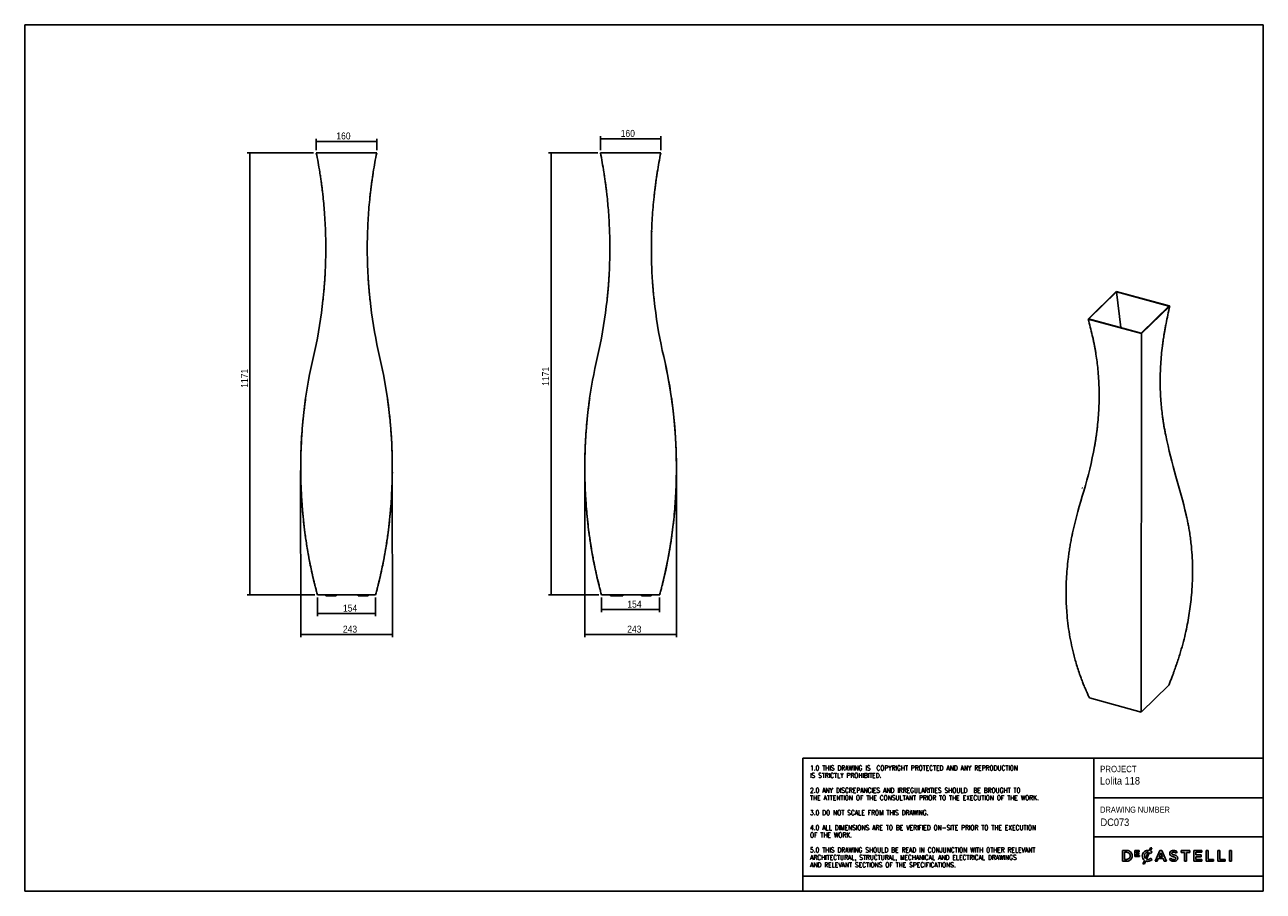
# Model space of a CAD drawing. Header units: millimetres. Extents: x -375 to 2905, y -7 to 2289.
import ezdxf

# ---------------------------------------------------------------- set-up
doc = ezdxf.new("R2010")
doc.units = ezdxf.units.MM
doc.header["$LTSCALE"] = 7
doc.linetypes.add('SLD-Solido', pattern=[0])
for name, color, linetype in [('NOTE', 3, 'SLD-Solido'), ('QUOTE', 1, 'SLD-Solido'), ('SCHIZZI', 9, 'Continuous')]:
    doc.layers.add(name, color=color, linetype=linetype)
doc.styles.add('SLDTEXTSTYLE0', font='GOTHIC.TTF', dxfattribs={"width": 0.913})
doc.styles.add('SLDTEXTSTYLE1', font='romans__.ttf', dxfattribs={"width": 0.893})
doc.dimstyles.new('SLDDIMSTYLE0', dxfattribs={"dimtxt": 18.520833, "dimasz": 14, "dimexe": 0, "dimexo": 0.0625, "dimgap": 4.630208, "dimtad": 1, "dimdec": 0, "dimrnd": 1e-09, "dimzin": 12, "dimdsep": 46, "dimtxsty": 'SLDTEXTSTYLE0', "dimsah": 1, "dimcen": 0.09, "dimadec": 0, "dimazin": 3, "dimtfac": 1, "dimtofl": 0, "dimtmove": 0, "dimatfit": 3, "dimfxl": 1, "dimfrac": 2, "dimtolj": 1, "dimtzin": 12, "dimarcsym": 0})
doc.dimstyles.new('SLDDIMSTYLE1', dxfattribs={"dimtxt": 18.520833, "dimasz": 14, "dimexe": 0, "dimexo": 0.0625, "dimgap": 4.630208, "dimtad": 1, "dimdec": 1, "dimrnd": 1e-09, "dimzin": 12, "dimdsep": 46, "dimtxsty": 'SLDTEXTSTYLE0', "dimsah": 1, "dimcen": 0.09, "dimadec": 0, "dimazin": 3, "dimtfac": 1, "dimtdec": 1, "dimtofl": 0, "dimtmove": 0, "dimatfit": 3, "dimfxl": 1, "dimfrac": 2, "dimtolj": 1, "dimtzin": 12, "dimarcsym": 0})
doc.dimstyles.new('SLDDIMSTYLE2', dxfattribs={"dimtxt": 18.520833, "dimasz": 14, "dimexe": 0, "dimexo": 0.0625, "dimgap": 4.630208, "dimtad": 1, "dimdec": 0, "dimrnd": 1e-09, "dimzin": 12, "dimdsep": 46, "dimtxsty": 'SLDTEXTSTYLE0', "dimsah": 1, "dimcen": 0.09, "dimadec": 0, "dimazin": 3, "dimtfac": 1, "dimtdec": 0, "dimtofl": 0, "dimtmove": 0, "dimatfit": 3, "dimfxl": 1, "dimfrac": 2, "dimtolj": 1, "dimtzin": 12, "dimarcsym": 0})

# ---------------------------------------------------------------- blocks, each defined once
blk = doc.blocks.new('_D')
at = {"layer": 'QUOTE', "transparency": 16777216}
for p, q in [((390.2, 1949.9), (214.3, 1949.9)), ((221.3, 778.5), (221.3, 1949.9)), ((393.2, 778.5), (214.3, 778.5))]:
    blk.add_line(p, q, dxfattribs=at)
for points in [[(221.3, 1949.9), (219.6, 1935.9), (223.1, 1935.9)], [(221.3, 778.5), (223.1, 792.5), (219.6, 792.5)]]:
    blk.add_solid(points, dxfattribs=at)
at = {"layer": 'QUOTE', "transparency": 16777216, "insert": (197.7, 1327.2), "char_height": 18.52, "attachment_point": 1, "rotation": 90, "style": 'SLDTEXTSTYLE0'}
blk.add_mtext('1171', dxfattribs=at)
blk = doc.blocks.new('_D_1')
at = {"layer": 'QUOTE', "transparency": 16777216}
for p, q in [((397.2, 1956.9), (397.2, 1987.2)), ((397.2, 1980.2), (557.2, 1980.2)), ((557.2, 1956.9), (557.2, 1987.2))]:
    blk.add_line(p, q, dxfattribs=at)
for points in [[(397.2, 1980.2), (411.2, 1978.4), (411.2, 1981.9)], [(557.2, 1980.2), (543.2, 1981.9), (543.2, 1978.4)]]:
    blk.add_solid(points, dxfattribs=at)
at = {"layer": 'QUOTE', "transparency": 16777216, "insert": (450.3, 2003.8), "char_height": 18.52, "attachment_point": 1, "rotation": 360, "style": 'SLDTEXTSTYLE0'}
blk.add_mtext('160', dxfattribs=at)
blk = doc.blocks.new('_D_2')
at = {"layer": 'QUOTE', "transparency": 16777216}
for p, q in [((400.2, 771.5), (400.2, 722)), ((554.2, 771.5), (554.2, 722)), ((554.2, 729), (400.2, 729))]:
    blk.add_line(p, q, dxfattribs=at)
for points in [[(400.2, 729), (414.2, 727.3), (414.2, 730.8)], [(554.2, 729), (540.2, 730.8), (540.2, 727.3)]]:
    blk.add_solid(points, dxfattribs=at)
at = {"layer": 'QUOTE', "transparency": 16777216, "insert": (467.9, 752.7), "char_height": 18.52, "attachment_point": 1, "style": 'SLDTEXTSTYLE0'}
blk.add_mtext('154', dxfattribs=at)
blk = doc.blocks.new('_D_3')
at = {"layer": 'QUOTE', "transparency": 16777216}
for p, q in [((355.8, 1107.7), (355.9, 666.2)), ((598.5, 1107.7), (598.6, 666.2)), ((355.9, 673.2), (598.6, 673.2))]:
    blk.add_line(p, q, dxfattribs=at)
for points in [[(355.9, 673.2), (369.9, 671.4), (369.9, 674.9)], [(598.6, 673.2), (584.6, 675), (584.6, 671.5)]]:
    blk.add_solid(points, dxfattribs=at)
at = {"layer": 'QUOTE', "transparency": 16777216, "insert": (467.6, 696.9), "char_height": 18.52, "attachment_point": 1, "rotation": 0.0108, "style": 'SLDTEXTSTYLE0'}
blk.add_mtext('243', dxfattribs=at)
blk = doc.blocks.new('_D_4')
at = {"layer": 'QUOTE', "transparency": 16777216}
for p, q in [((1142.6, 1949.9), (1012.1, 1949.9)), ((1019.1, 1949.9), (1019.1, 778.5)), ((1145.6, 778.5), (1012.1, 778.5))]:
    blk.add_line(p, q, dxfattribs=at)
for points in [[(1019.1, 1949.9), (1017.4, 1935.9), (1020.9, 1935.9)], [(1019.1, 778.5), (1020.9, 792.5), (1017.4, 792.5)]]:
    blk.add_solid(points, dxfattribs=at)
at = {"layer": 'QUOTE', "transparency": 16777216, "insert": (995.4, 1332.4), "char_height": 18.52, "attachment_point": 1, "rotation": 90, "style": 'SLDTEXTSTYLE0'}
blk.add_mtext('1171', dxfattribs=at)
blk = doc.blocks.new('_D_5')
at = {"layer": 'QUOTE', "transparency": 16777216}
for p, q in [((1149.6, 1956.9), (1149.6, 1993.9)), ((1149.6, 1986.9), (1309.6, 1986.9)), ((1309.6, 1956.9), (1309.6, 1993.9))]:
    blk.add_line(p, q, dxfattribs=at)
for points in [[(1149.6, 1986.9), (1163.6, 1985.2), (1163.6, 1988.7)], [(1309.6, 1986.9), (1295.6, 1988.7), (1295.6, 1985.2)]]:
    blk.add_solid(points, dxfattribs=at)
at = {"layer": 'QUOTE', "transparency": 16777216, "insert": (1203.4, 2010.6), "char_height": 18.52, "attachment_point": 1, "rotation": 0, "style": 'SLDTEXTSTYLE0'}
blk.add_mtext('160', dxfattribs=at)
blk = doc.blocks.new('_D_6')
at = {"layer": 'QUOTE', "transparency": 16777216}
for p, q in [((1152.6, 771.5), (1152.6, 732.5)), ((1306.6, 771.5), (1306.6, 732.5)), ((1306.6, 739.5), (1152.6, 739.5))]:
    blk.add_line(p, q, dxfattribs=at)
for points in [[(1152.6, 739.5), (1166.6, 737.7), (1166.6, 741.2)], [(1306.6, 739.5), (1292.6, 741.2), (1292.6, 737.7)]]:
    blk.add_solid(points, dxfattribs=at)
at = {"layer": 'QUOTE', "transparency": 16777216, "insert": (1221, 763.1), "char_height": 18.52, "attachment_point": 1, "style": 'SLDTEXTSTYLE0'}
blk.add_mtext('154', dxfattribs=at)
blk = doc.blocks.new('_D_7')
at = {"layer": 'QUOTE', "transparency": 16777216}
for p, q in [((1350.9, 1116.3), (1350.9, 666.2)), ((1108.2, 1107.7), (1108.2, 666.2)), ((1108.2, 673.2), (1350.9, 673.2))]:
    blk.add_line(p, q, dxfattribs=at)
for points in [[(1108.2, 673.2), (1122.2, 671.4), (1122.2, 674.9)], [(1350.9, 673.2), (1336.9, 674.9), (1336.9, 671.4)]]:
    blk.add_solid(points, dxfattribs=at)
at = {"layer": 'QUOTE', "transparency": 16777216, "insert": (1220.6, 696.9), "char_height": 18.52, "attachment_point": 1, "style": 'SLDTEXTSTYLE0'}
blk.add_mtext('243', dxfattribs=at)

msp = doc.modelspace()

# ---------------------------------------------------------------- linework, layer by layer
for p, q in [((397.25, 1949.89), (557.24, 1949.89)), ((1149.62, 1950.07), (1149.62, 1950.07)), ((1149.62, 1949.89), (1149.63, 1949.89)), ((1149.62, 1949.89), (1309.62, 1949.89)), ((1309.62, 1949.89), (1309.62, 1949.89)), ((532.28, 1696.87), (532.3, 1687)), ((2516.03, 1582.33), (2442.19, 1510.25)), ((2516.65, 1581.44), (2443.38, 1509.93)), ((2656.08, 1544.27), (2516.03, 1582.33)), ((2655.5, 1543.71), (2516.65, 1581.44)), ((2516.65, 1581.44), (2528.2, 1486.87)), ((2582.23, 1472.19), (2656.08, 1544.27)), ((2582.85, 1471), (2657.52, 1543.87)), ((2656.08, 1544.27), (2657.52, 1543.88)), ((2657.52, 1543.87), (2657.52, 1543.88)), ((2441.35, 1509.46), (2442.19, 1510.25)), ((2441.35, 1509.46), (2582.85, 1471)), ((2442.19, 1510.25), (2582.23, 1472.19)), ((2582.85, 1471), (2582.21, 468.03)), ((355.87, 1123.28), (355.87, 1123.28)), ((356.01, 1123.29), (356.01, 1123.29)), ((598.49, 1123.29), (598.49, 1123.29)), ((598.63, 1123.28), (598.63, 1123.28)), ((1108.25, 1123.27), (1108.25, 1123.27)), ((1108.39, 1123.29), (1108.39, 1123.29)), ((1350.86, 1123.28), (1350.86, 1123.28)), ((1351, 1123.28), (1351, 1123.28)), ((355.85, 1114.69), (355.85, 1114.68)), ((598.52, 1114.72), (598.52, 1114.73)), ((598.65, 1114.68), (598.65, 1114.69)), ((1108.22, 1114.69), (1108.22, 1114.68)), ((1350.89, 1114.72), (1350.89, 1114.73)), ((1351.03, 1114.68), (1351.03, 1114.69)), ((2425.1, 1062.12), (2426.41, 1061.59)), ((1145.59, 805.42), (1146.57, 801.65)), ((1146.63, 801.26), (1146.54, 801.64)), ((554.25, 778.54), (400.25, 778.54)), ((400.25, 778.54), (400.25, 778.54)), ((422.43, 778.54), (422.43, 775.93)), ((423.16, 775.93), (422.43, 775.93)), ((422.43, 775.93), (422.43, 775.93)), ((424.96, 775.93), (423.16, 775.93)), ((424.96, 775.93), (425.14, 775.93)), ((425.14, 775.93), (428.17, 775.93)), ((428.17, 775.93), (447.17, 775.93)), ((447.17, 775.93), (450.14, 775.93)), ((450.14, 778.54), (450.14, 775.93)), ((508.54, 775.93), (508.54, 778.54)), ((511.52, 775.93), (508.54, 775.93)), ((530.52, 775.93), (511.52, 775.93)), ((533.54, 775.93), (530.52, 775.93)), ((533.68, 775.93), (533.54, 775.93)), ((533.68, 775.93), (534.16, 775.93)), ((534.16, 775.93), (534.33, 775.93)), ((534.33, 778.54), (534.33, 775.93)), ((554.25, 778.54), (554.35, 778.9)), ((1306.62, 778.54), (1152.62, 778.54)), ((1152.62, 778.54), (1152.62, 778.54)), ((1176.16, 778.54), (1176.16, 775.93)), ((1176.89, 775.93), (1176.16, 775.93)), ((1176.16, 775.93), (1176.16, 775.93)), ((1180.01, 775.93), (1176.89, 775.93)), ((1198.99, 775.93), (1180.01, 775.93)), ((1201.88, 775.93), (1198.99, 775.93)), ((1201.88, 775.93), (1205.77, 775.93)), ((1205.77, 775.93), (1208.8, 775.93)), ((1208.8, 775.93), (1208.97, 775.93)), ((1208.97, 778.54), (1208.97, 775.93)), ((1258.21, 778.54), (1258.21, 775.93)), ((1258.21, 775.93), (1258.38, 775.93)), ((1258.38, 775.93), (1261.41, 775.93)), ((1261.41, 775.93), (1280.41, 775.93)), ((1280.41, 775.93), (1283.38, 775.93)), ((1283.64, 775.93), (1283.38, 775.93)), ((1283.78, 775.93), (1283.64, 775.93)), ((1283.78, 775.93), (1283.78, 778.54)), ((1306.62, 778.54), (1306.72, 778.9)), ((2654.76, 538.84), (2582.21, 468.03)), ((2582.21, 468.03), (2444.73, 505.4))]:
    msp.add_line(p, q)
at = {"flags": 128}
for points in [[(406.47, 1898.54), (405.43, 1904.98), (404.36, 1911.41), (403.26, 1917.84), (402.12, 1924.26), (400.95, 1930.68), (399.75, 1937.09), (398.52, 1943.49), (397.25, 1949.89)], [(557.25, 1949.89), (555.98, 1943.49), (554.75, 1937.09), (553.55, 1930.68), (552.38, 1924.26), (551.24, 1917.84), (550.14, 1911.41), (549.07, 1904.98), (548.03, 1898.54)], [(557.24, 1949.89), (557.24, 1949.89), (557.25, 1949.89)], [(1158.85, 1898.54), (1157.81, 1904.98), (1156.74, 1911.41), (1155.63, 1917.84), (1154.5, 1924.26), (1153.33, 1930.68), (1152.13, 1937.09), (1150.89, 1943.49), (1149.62, 1949.89)], [(1309.62, 1949.89), (1308.36, 1943.49), (1307.12, 1937.09), (1305.92, 1930.68), (1304.75, 1924.26), (1303.61, 1917.84), (1302.51, 1911.41), (1301.44, 1904.98), (1300.4, 1898.54)], [(1300.4, 1898.54), (1301.44, 1904.98), (1302.51, 1911.41), (1303.61, 1917.84), (1304.75, 1924.26), (1305.5, 1928.39)], [(393.21, 1425.61), (396.7, 1442.17), (399.96, 1458.78), (403.01, 1475.43), (405.83, 1492.12), (408.43, 1508.84), (410.81, 1525.59), (412.97, 1542.38), (414.9, 1559.19)], [(539.6, 1559.19), (541.53, 1542.38), (543.69, 1525.59), (546.07, 1508.84), (548.67, 1492.12), (551.49, 1475.43), (554.54, 1458.78), (557.8, 1442.17), (561.29, 1425.61)], [(561.29, 1425.61), (557.8, 1442.17), (554.54, 1458.78), (551.49, 1475.43), (548.67, 1492.12), (546.07, 1508.84), (543.69, 1525.59), (541.53, 1542.38), (539.6, 1559.19)], [(1145.59, 1425.61), (1149.07, 1442.17), (1152.34, 1458.78), (1155.38, 1475.43), (1158.21, 1492.12), (1160.81, 1508.84), (1163.18, 1525.59), (1165.34, 1542.38), (1167.27, 1559.19)], [(1291.97, 1559.19), (1293.91, 1542.38), (1296.06, 1525.59), (1298.44, 1508.84), (1301.04, 1492.12), (1303.86, 1475.43), (1306.91, 1458.78), (1310.17, 1442.17), (1313.66, 1425.61)], [(2657.52, 1543.88), (2656.24, 1538), (2654.98, 1532.14), (2653.73, 1526.28), (2652.5, 1520.44), (2651.28, 1514.6), (2650.08, 1508.78), (2648.89, 1502.96), (2647.71, 1497.16)], [(2452.41, 1466.06), (2451.13, 1471.48), (2449.82, 1476.89), (2448.48, 1482.31), (2447.11, 1487.73), (2445.71, 1493.16), (2444.29, 1498.59), (2442.83, 1504.02), (2441.35, 1509.46)], [(368.83, 1299.4), (371.2, 1315.29), (373.76, 1331.16), (376.51, 1347), (379.46, 1362.8), (382.61, 1378.56), (385.95, 1394.29), (389.48, 1409.97), (393.21, 1425.61)], [(561.29, 1425.61), (565, 1409.97), (568.52, 1394.28), (571.85, 1378.56), (574.99, 1362.8), (577.93, 1346.99), (580.67, 1331.16), (583.22, 1315.29), (585.58, 1299.4)], [(585.67, 1299.4), (583.3, 1315.29), (580.74, 1331.16), (577.99, 1347), (575.04, 1362.8), (571.89, 1378.56), (568.55, 1394.29), (565.01, 1409.97), (561.29, 1425.61)], [(1121.21, 1299.4), (1123.57, 1315.29), (1126.13, 1331.16), (1128.88, 1347), (1131.84, 1362.8), (1134.98, 1378.56), (1138.32, 1394.29), (1141.86, 1409.97), (1145.59, 1425.61)], [(1313.66, 1425.61), (1317.38, 1409.97), (1320.9, 1394.28), (1324.23, 1378.56), (1327.36, 1362.8), (1330.3, 1347), (1333.05, 1331.16), (1335.6, 1315.29), (1337.95, 1299.4)], [(1338.04, 1299.4), (1335.68, 1315.29), (1333.12, 1331.16), (1330.36, 1347), (1327.41, 1362.8), (1324.27, 1378.56), (1320.92, 1394.29), (1317.39, 1409.97), (1313.66, 1425.61)], [(585.67, 1299.19), (583.3, 1315.08), (580.74, 1330.95), (577.99, 1346.79), (575.04, 1362.59), (572.94, 1373.23)], [(1338.04, 1299.19), (1335.68, 1315.08), (1333.12, 1330.95), (1330.36, 1346.79), (1327.41, 1362.59), (1325.31, 1373.24)], [(2646.87, 1201.6), (2649.88, 1187.5), (2653, 1173.52), (2656.21, 1159.67), (2659.53, 1145.95), (2662.95, 1132.36), (2666.46, 1118.91), (2670.07, 1105.59), (2673.78, 1092.41)], [(2430.2, 1053.63), (2434.38, 1068.06), (2438.37, 1082.59), (2442.16, 1097.2), (2445.77, 1111.91), (2449.18, 1126.7), (2452.39, 1141.58), (2455.41, 1156.53), (2458.24, 1171.57)], [(2673.78, 1092.41), (2677.48, 1080.17), (2681.1, 1067.79), (2684.63, 1055.29), (2688.07, 1042.67), (2691.43, 1029.93), (2694.7, 1017.06), (2697.89, 1004.08), (2700.98, 990.98)], [(2400.26, 943.13), (2403.4, 957.22), (2406.72, 971.23), (2410.21, 985.17), (2413.87, 999.03), (2417.7, 1012.8), (2421.69, 1026.5), (2425.86, 1040.11), (2430.2, 1053.63)], [(400.25, 778.54), (399.47, 781.37), (398.71, 784.21), (397.94, 787.05), (397.19, 789.89), (396.44, 792.73), (395.7, 795.57), (394.97, 798.42), (394.24, 801.26)], [(560.24, 801.26), (559.52, 798.42), (558.78, 795.57), (558.05, 792.73), (557.3, 789.89), (556.55, 787.05), (555.79, 784.21), (555.02, 781.37), (554.25, 778.54)], [(1152.62, 778.54), (1151.85, 781.37), (1151.08, 784.21), (1150.32, 787.05), (1149.56, 789.89), (1148.82, 792.73), (1148.07, 795.57), (1147.34, 798.42), (1146.61, 801.26)], [(1312.62, 801.26), (1311.89, 798.42), (1311.16, 795.57), (1310.42, 792.73), (1309.67, 789.89), (1308.92, 787.05), (1308.16, 784.21), (1307.4, 781.37), (1306.62, 778.54)], [(2662.9, 559.59), (2661.89, 557.01), (2660.88, 554.42), (2659.87, 551.83), (2658.85, 549.23), (2657.83, 546.64), (2656.81, 544.04), (2655.78, 541.44), (2654.76, 538.84)], [(2444.73, 505.4), (2443.69, 507.67), (2442.66, 509.94), (2441.63, 512.21), (2440.61, 514.48), (2439.59, 516.75), (2438.58, 519.03), (2437.58, 521.29), (2436.58, 523.56)]]:
    msp.add_lwpolyline(points, dxfattribs=at)
for points, knots in [([(406.47, 1898.54), (407.15, 1894.07), (408.45, 1885.55), (410.2, 1873.38), (411.73, 1862.08), (413.13, 1850.85), (414.9, 1835.51), (416.89, 1815.97), (418.95, 1791.08), (420.62, 1764.6), (421.78, 1736.58), (422.34, 1708.55), (422.29, 1680.53), (421.63, 1652.59), (420.63, 1630.35), (419.62, 1613.76), (418.91, 1603.27), (418.11, 1593.01), (417.2, 1582.64), (416.13, 1571.27), (415.32, 1563.34), (414.9, 1559.19)], [0, 0, 0, 0, 0.0400329, 0.0762276, 0.108586, 0.1406885, 0.1760481, 0.2446833, 0.313636, 0.3957637, 0.4778721, 0.5599896, 0.642104, 0.7242487, 0.8059597, 0.8382992, 0.8708762, 0.8988761, 0.9292853, 0.9629928, 1, 1, 1, 1]), ([(539.6, 1559.19), (539.14, 1563.68), (538.28, 1572.23), (537.13, 1584.44), (536.16, 1595.77), (535.33, 1607.04), (534.32, 1622.42), (533.3, 1642), (532.47, 1666.94), (532.11, 1693.45), (532.34, 1721.48), (533.18, 1749.5), (534.61, 1777.51), (536.65, 1805.41), (538.76, 1827.6), (540.59, 1844.14), (541.83, 1854.61), (543.13, 1864.84), (544.56, 1875.18), (546.2, 1886.5), (547.4, 1894.41), (548.03, 1898.54)], [0, 0, 0, 0, 0.0400324, 0.076227, 0.1085857, 0.1406882, 0.1760474, 0.2446832, 0.3136359, 0.3957636, 0.4778721, 0.5599895, 0.6421039, 0.7242487, 0.805959, 0.8382986, 0.8708762, 0.8988756, 0.9292846, 0.9629922, 1, 1, 1, 1]), ([(1158.85, 1898.54), (1159.53, 1894.07), (1160.82, 1885.55), (1162.57, 1873.38), (1164.11, 1862.08), (1165.5, 1850.85), (1167.27, 1835.51), (1169.26, 1815.97), (1171.33, 1791.08), (1173, 1764.6), (1174.16, 1736.58), (1174.71, 1708.55), (1174.66, 1680.53), (1174.01, 1652.59), (1173, 1630.35), (1172, 1613.76), (1171.28, 1603.27), (1170.48, 1593.01), (1169.57, 1582.64), (1168.5, 1571.27), (1167.69, 1563.34), (1167.27, 1559.19)], [0, 0, 0, 0, 0.0400329, 0.0762276, 0.108586, 0.1406885, 0.1760481, 0.2446833, 0.313636, 0.3957637, 0.4778721, 0.5599896, 0.642104, 0.7242487, 0.8059597, 0.8382992, 0.8708762, 0.8988761, 0.9292853, 0.9629928, 1, 1, 1, 1]), ([(1291.97, 1559.19), (1291.52, 1563.68), (1290.65, 1572.23), (1289.51, 1584.44), (1288.53, 1595.77), (1287.7, 1607.04), (1286.69, 1622.42), (1285.68, 1642), (1284.85, 1666.94), (1284.49, 1693.45), (1284.72, 1721.48), (1285.55, 1749.5), (1286.99, 1777.51), (1289.03, 1805.41), (1291.14, 1827.6), (1292.96, 1844.14), (1294.2, 1854.61), (1295.51, 1864.84), (1296.93, 1875.18), (1298.57, 1886.5), (1299.77, 1894.41), (1300.4, 1898.54)], [0, 0, 0, 0, 0.0400324, 0.076227, 0.1085857, 0.14068821, 0.17604744, 0.2446832, 0.31363595, 0.39576357, 0.47787207, 0.55998946, 0.6421039, 0.72424869, 0.80595901, 0.83829863, 0.87087616, 0.89887562, 0.92928457, 0.96299223, 1, 1, 1, 1]), ([(421.45, 1742.12), (421.53, 1740.27), (422.01, 1729.08), (422.28, 1713.98), (422.23, 1700.75), (422.22, 1696.87)], [0, 0, 0, 0, 0.1226253, 0.7425607, 1, 1, 1, 1]), ([(532.24, 1696.87), (532.26, 1705.06), (532.3, 1720.15), (532.82, 1735.23), (533.06, 1742.12)], [0, 0, 0, 0, 0.5432292, 1, 1, 1, 1]), ([(1173.83, 1742.13), (1173.91, 1740.28), (1174.39, 1729.08), (1174.51, 1717.87), (1174.61, 1708.52)], [0, 0, 0, 0, 0.1654563, 1, 1, 1, 1]), ([(1284.62, 1696.87), (1284.64, 1705.06), (1284.67, 1720.15), (1285.19, 1735.24), (1285.43, 1742.14)], [0, 0, 0, 0, 0.5430776, 1, 1, 1, 1]), ([(534.62, 1618.1), (534.71, 1616.62), (535.01, 1611.44), (535.6, 1603.11), (536.39, 1592.84), (537.3, 1582.45), (538.37, 1571.07), (539.18, 1563.13), (539.6, 1558.98)], [0, 0, 0, 0, 0.0750565, 0.2614008, 0.421563, 0.5955063, 0.788316, 1, 1, 1, 1]), ([(2646.87, 1201.6), (2646.1, 1205.39), (2644.64, 1212.61), (2642.75, 1222.93), (2641.12, 1232.52), (2639.64, 1242.09), (2637.81, 1255.18), (2635.84, 1271.92), (2633.95, 1293.32), (2632.65, 1316.19), (2632.09, 1340.5), (2632.36, 1364.94), (2633.44, 1389.48), (2635.33, 1414.07), (2637.48, 1433.74), (2639.42, 1448.45), (2640.77, 1457.78), (2642.2, 1466.92), (2643.77, 1476.19), (2645.6, 1486.35), (2646.99, 1493.45), (2647.71, 1497.16)], [0, 0, 0, 0, 0.0400324, 0.076227, 0.1085857, 0.1406882, 0.1760474, 0.2446832, 0.3136359, 0.3957636, 0.4778721, 0.5599895, 0.6421039, 0.7242487, 0.805959, 0.8382986, 0.8708762, 0.8988756, 0.9292846, 0.9629922, 1, 1, 1, 1]), ([(2452.41, 1466.06), (2453.26, 1462.31), (2454.88, 1455.15), (2457.02, 1444.89), (2458.89, 1435.33), (2460.59, 1425.82), (2462.72, 1412.8), (2465.08, 1396.16), (2467.47, 1374.87), (2469.29, 1352.11), (2470.4, 1327.9), (2470.7, 1303.55), (2470.17, 1279.07), (2468.83, 1254.54), (2467.12, 1234.91), (2465.49, 1220.22), (2464.35, 1210.9), (2463.11, 1201.77), (2461.73, 1192.54), (2460.11, 1182.39), (2458.88, 1175.29), (2458.24, 1171.57)], [0, 0, 0, 0, 0.0400329, 0.0762276, 0.108586, 0.1406885, 0.1760481, 0.2446833, 0.313636, 0.3957637, 0.4778721, 0.5599896, 0.642104, 0.7242487, 0.8059597, 0.8382992, 0.8708762, 0.8988761, 0.9292853, 0.9629928, 1, 1, 1, 1]), ([(368.83, 1299.4), (368.36, 1295.92), (367.47, 1289.41), (366.27, 1280.3), (365.24, 1272.14), (364.3, 1264.11), (363.05, 1252.88), (361.6, 1238.42), (359.68, 1216.51), (357.86, 1190.02), (356.51, 1160), (355.85, 1131.05), (355.8, 1103.22), (356.33, 1075.4), (357.55, 1045.09), (359.64, 1012.34), (362.85, 977.24), (366.99, 942.35), (371.37, 912.48), (375.59, 887.58), (379.33, 867.48), (382.57, 851.56), (385.12, 839.75), (386.72, 832.54), (388.33, 825.55), (390.04, 818.37), (392.03, 810.18), (393.47, 804.36), (394.24, 801.26)], [0, 0, 0, 0, 0.0209999, 0.0393125, 0.0549381, 0.0701336, 0.0875563, 0.1222636, 0.1567539, 0.2183489, 0.2800191, 0.335019, 0.39, 0.4449864, 0.5000023, 0.5700192, 0.6399956, 0.7099811, 0.7800502, 0.8211326, 0.8621547, 0.9035478, 0.9196229, 0.93551, 0.9485053, 0.9633099, 0.9804747, 1, 1, 1, 1]), ([(356.07, 1123.29), (356.18, 1133.46), (356.41, 1155.46), (357.71, 1184.35), (359.34, 1209.92), (360.99, 1230.62), (362.56, 1247.09), (363.87, 1259.33), (364.71, 1266.81), (365.58, 1274.08), (366.53, 1281.55), (367.66, 1290.09), (368.48, 1296.16), (368.92, 1299.4)], [0, 0, 0, 0, 0.1721971, 0.3721943, 0.4894554, 0.6065465, 0.7247065, 0.770588, 0.8159271, 0.8530058, 0.8952574, 0.9442552, 1, 1, 1, 1]), ([(356.07, 1123.29), (356.18, 1133.45), (356.41, 1155.42), (357.71, 1184.27), (359.34, 1209.81), (360.99, 1230.49), (362.56, 1246.94), (363.87, 1259.16), (364.71, 1266.64), (365.58, 1273.9), (366.53, 1281.36), (367.66, 1289.89), (368.48, 1295.96), (368.92, 1299.19)], [0, 0, 0, 0, 0.17220114, 0.37219587, 0.48945589, 0.60654614, 0.72470567, 0.77058713, 0.81592618, 0.85300505, 0.89525681, 0.94425487, 1, 1, 1, 1]), ([(560.24, 801.26), (561.06, 804.58), (562.6, 810.79), (564.71, 819.53), (566.56, 827.39), (568.32, 835.15), (570.69, 845.98), (573.59, 859.95), (577.7, 881.17), (582.18, 906.95), (586.54, 936.32), (590.11, 964.79), (592.96, 992.28), (595.23, 1019.9), (597.07, 1050.14), (598.29, 1082.98), (598.67, 1118.4), (598.1, 1153.83), (596.8, 1184.35), (595.16, 1209.92), (593.51, 1230.62), (591.94, 1247.09), (590.63, 1259.33), (589.79, 1266.81), (588.92, 1274.08), (587.97, 1281.55), (586.84, 1290.09), (586.02, 1296.16), (585.58, 1299.4)], [0, 0, 0, 0, 0.0208871, 0.039175, 0.0548641, 0.0701586, 0.0876119, 0.122273, 0.1567534, 0.2183485, 0.2800188, 0.3350185, 0.3899997, 0.4449863, 0.5000023, 0.5700188, 0.6399952, 0.7099809, 0.7800495, 0.8211317, 0.8621544, 0.9035515, 0.919626, 0.9355104, 0.9485009, 0.9633037, 0.9804699, 1, 1, 1, 1]), ([(585.67, 1299.4), (586.14, 1295.92), (587.03, 1289.41), (588.23, 1280.3), (589.26, 1272.14), (590.2, 1264.11), (591.45, 1252.88), (592.9, 1238.42), (594.82, 1216.51), (596.65, 1190.02), (597.96, 1160), (598.57, 1137.73), (598.57, 1125.87), (598.57, 1123.28)], [0, 0, 0, 0, 0.0599393, 0.1122082, 0.1568077, 0.2001794, 0.2499086, 0.3489723, 0.4474163, 0.6232246, 0.7992474, 0.9562314, 1, 1, 1, 1]), ([(585.67, 1299.19), (586.14, 1295.71), (587.03, 1289.21), (588.23, 1280.11), (589.26, 1271.96), (590.2, 1263.94), (591.45, 1252.73), (592.9, 1238.28), (594.82, 1216.4), (596.65, 1189.94), (597.96, 1159.95), (598.57, 1137.72), (598.57, 1125.87), (598.57, 1123.28)], [0, 0, 0, 0, 0.05994026, 0.11220992, 0.15681008, 0.20018227, 0.24991191, 0.34897629, 0.44742074, 0.62322914, 0.79925146, 0.95623476, 1, 1, 1, 1]), ([(1121.21, 1299.4), (1120.73, 1295.92), (1119.84, 1289.41), (1118.64, 1280.3), (1117.61, 1272.14), (1116.67, 1264.11), (1115.43, 1252.89), (1113.97, 1238.42), (1112.06, 1216.52), (1110.24, 1190.02), (1108.88, 1160), (1108.22, 1131.05), (1108.17, 1103.22), (1108.7, 1075.4), (1109.92, 1045.09), (1112.02, 1012.34), (1115.22, 977.24), (1119.36, 942.35), (1123.75, 912.48), (1127.96, 887.58), (1131.71, 867.48), (1134.95, 851.56), (1137.49, 839.75), (1139.09, 832.54), (1140.7, 825.55), (1142.41, 818.37), (1144.4, 810.18), (1145.84, 804.36), (1146.61, 801.26)], [0, 0, 0, 0, 0.0209999, 0.0393125, 0.0549381, 0.0701336, 0.0875563, 0.1222636, 0.1567539, 0.2183489, 0.2800191, 0.335019, 0.39, 0.4449864, 0.5000023, 0.5700192, 0.6399956, 0.7099811, 0.7800502, 0.8211326, 0.8621547, 0.9035478, 0.9196229, 0.93551, 0.9485053, 0.9633099, 0.9804747, 1, 1, 1, 1]), ([(1108.44, 1123.29), (1108.55, 1133.46), (1108.79, 1155.46), (1110.09, 1184.35), (1111.71, 1209.92), (1113.36, 1230.62), (1114.94, 1247.09), (1116.24, 1259.33), (1117.08, 1266.81), (1117.96, 1274.08), (1118.91, 1281.55), (1120.03, 1290.09), (1120.85, 1296.16), (1121.29, 1299.4)], [0, 0, 0, 0, 0.1721971, 0.3721943, 0.4894554, 0.6065465, 0.7247065, 0.770588, 0.8159271, 0.8530058, 0.8952574, 0.9442552, 1, 1, 1, 1]), ([(1108.44, 1123.29), (1108.55, 1133.45), (1108.79, 1155.42), (1110.09, 1184.27), (1111.71, 1209.81), (1113.36, 1230.49), (1114.94, 1246.94), (1116.24, 1259.16), (1117.08, 1266.64), (1117.96, 1273.9), (1118.91, 1281.36), (1120.03, 1289.89), (1120.85, 1295.96), (1121.29, 1299.19)], [0, 0, 0, 0, 0.1722011, 0.3721959, 0.4894559, 0.6065461, 0.7247057, 0.7705871, 0.8159262, 0.8530051, 0.8952568, 0.9442549, 1, 1, 1, 1]), ([(1312.62, 801.26), (1313.44, 804.58), (1314.97, 810.79), (1317.08, 819.53), (1318.94, 827.39), (1320.69, 835.15), (1323.06, 845.98), (1325.97, 859.96), (1330.08, 881.17), (1334.55, 906.95), (1338.91, 936.32), (1342.48, 964.79), (1345.33, 992.28), (1347.6, 1019.9), (1349.45, 1050.14), (1350.67, 1082.98), (1351.04, 1118.4), (1350.47, 1153.83), (1349.17, 1184.35), (1347.54, 1209.92), (1345.88, 1230.62), (1344.31, 1247.09), (1343.01, 1259.33), (1342.16, 1266.81), (1341.29, 1274.08), (1340.34, 1281.55), (1339.22, 1290.09), (1338.39, 1296.16), (1337.95, 1299.4)], [0, 0, 0, 0, 0.0208871, 0.039175, 0.0548641, 0.0701586, 0.0876119, 0.122273, 0.1567534, 0.2183485, 0.2800188, 0.3350185, 0.3899997, 0.4449863, 0.5000023, 0.5700188, 0.6399952, 0.7099809, 0.7800495, 0.8211317, 0.8621544, 0.9035515, 0.919626, 0.9355104, 0.9485009, 0.9633037, 0.9804699, 1, 1, 1, 1]), ([(1338.04, 1299.4), (1338.52, 1295.92), (1339.4, 1289.41), (1340.6, 1280.3), (1341.64, 1272.14), (1342.58, 1264.11), (1343.82, 1252.88), (1345.28, 1238.42), (1347.19, 1216.51), (1349.02, 1190.02), (1350.33, 1160), (1350.94, 1137.73), (1350.94, 1125.87), (1350.94, 1123.28)], [0, 0, 0, 0, 0.0599393, 0.1122082, 0.1568077, 0.2001794, 0.2499086, 0.3489723, 0.4474163, 0.6232246, 0.7992474, 0.9562314, 1, 1, 1, 1]), ([(1338.04, 1299.19), (1338.52, 1295.71), (1339.4, 1289.21), (1340.6, 1280.11), (1341.64, 1271.96), (1342.58, 1263.94), (1343.82, 1252.73), (1345.28, 1238.28), (1347.19, 1216.4), (1349.02, 1189.94), (1350.33, 1159.95), (1350.94, 1137.72), (1350.94, 1125.87), (1350.94, 1123.28)], [0, 0, 0, 0, 0.0599403, 0.1122099, 0.1568101, 0.2001823, 0.2499119, 0.3489763, 0.4474207, 0.6232291, 0.7992515, 0.9562348, 1, 1, 1, 1]), ([(393.59, 803.98), (392.99, 806.39), (391.68, 811.7), (389.79, 819.53), (387.94, 827.39), (386.18, 835.15), (383.81, 845.98), (380.91, 859.95), (376.8, 881.17), (372.32, 906.95), (367.96, 936.32), (364.39, 964.79), (361.54, 992.28), (359.27, 1019.9), (357.44, 1050.14), (356.2, 1081.76), (356.08, 1104.15), (356.03, 1114.72)], [0, 0, 0, 0, 0.02421065, 0.05337712, 0.07839895, 0.10279131, 0.13062681, 0.18590605, 0.24089702, 0.339132, 0.43748685, 0.5252032, 0.61288991, 0.70058524, 0.78832748, 0.89999334, 1, 1, 1, 1]), ([(598.61, 1103.24), (598.61, 1103.23), (598.62, 1093.95), (598.13, 1075.4), (596.97, 1045.09), (594.85, 1012.34), (591.65, 977.24), (587.51, 942.35), (583.13, 912.48), (578.91, 887.58), (575.17, 867.48), (571.93, 851.56), (569.38, 839.75), (567.78, 832.54), (566.17, 825.55), (564.46, 818.37), (562.47, 810.18), (561.03, 804.36), (560.26, 801.26)], [0, 0, 0, 0, 0.00007104, 0.09020626, 0.18038981, 0.29516356, 0.4098707, 0.52459287, 0.63945218, 0.70679557, 0.7740402, 0.84189285, 0.86824361, 0.89428615, 0.91558843, 0.93985658, 0.96799362, 1, 1, 1, 1]), ([(1146.63, 801.65), (1145.81, 804.96), (1144.27, 811.16), (1142.17, 819.89), (1140.31, 827.75), (1138.56, 835.5), (1136.19, 846.31), (1133.28, 860.27), (1129.17, 881.46), (1124.7, 907.21), (1120.33, 936.54), (1116.77, 964.98), (1113.92, 992.44), (1111.64, 1020.03), (1109.81, 1050.23), (1108.57, 1081.81), (1108.46, 1104.17), (1108.4, 1114.74)], [0, 0, 0, 0, 0.03301256, 0.06191701, 0.08671398, 0.11088705, 0.13847221, 0.19325403, 0.24774985, 0.34509957, 0.44256723, 0.52949174, 0.61638638, 0.70328917, 0.79023814, 0.90089413, 1, 1, 1, 1]), ([(1145.97, 803.96), (1145.37, 806.38), (1144.06, 811.69), (1142.17, 819.53), (1140.31, 827.39), (1138.56, 835.15), (1136.19, 845.98), (1133.28, 859.95), (1129.17, 881.17), (1124.7, 906.95), (1120.33, 936.32), (1116.77, 964.79), (1113.92, 992.28), (1111.64, 1019.9), (1109.81, 1050.14), (1108.57, 1081.76), (1108.46, 1104.15), (1108.4, 1114.72)], [0, 0, 0, 0, 0.0242632, 0.0534281, 0.0784486, 0.1028396, 0.1306736, 0.1859499, 0.2409379, 0.3391676, 0.4375171, 0.5252288, 0.6129107, 0.7006014, 0.7883389, 0.8999987, 1, 1, 1, 1]), ([(1350.98, 1103.24), (1350.98, 1103.23), (1351, 1093.95), (1350.5, 1075.4), (1349.34, 1045.09), (1347.22, 1012.34), (1344.03, 977.24), (1339.88, 942.35), (1335.5, 912.48), (1331.29, 887.58), (1327.54, 867.48), (1324.3, 851.56), (1321.76, 839.75), (1320.15, 832.54), (1318.54, 825.55), (1316.84, 818.37), (1314.85, 810.18), (1313.4, 804.36), (1312.64, 801.26)], [0, 0, 0, 0, 0.000071, 0.0902063, 0.1803898, 0.2951636, 0.4098707, 0.5245929, 0.6394522, 0.7067956, 0.7740402, 0.8418928, 0.8682436, 0.8942862, 0.9155884, 0.9398566, 0.9679936, 1, 1, 1, 1]), ([(2662.9, 559.59), (2664.06, 562.6), (2666.23, 568.23), (2669.17, 576.15), (2671.75, 583.27), (2674.21, 590.27), (2677.55, 600.03), (2681.66, 612.58), (2687.48, 631.57), (2693.86, 654.55), (2700.13, 680.56), (2705.29, 705.63), (2709.45, 729.73), (2712.81, 753.82), (2715.59, 780.05), (2717.5, 808.4), (2718.24, 838.77), (2717.66, 868.97), (2716.01, 894.81), (2713.86, 916.36), (2711.67, 933.75), (2709.56, 947.52), (2707.8, 957.73), (2706.66, 963.96), (2705.5, 970), (2704.23, 976.19), (2702.72, 983.27), (2701.59, 988.3), (2700.98, 990.98)], [0, 0, 0, 0, 0.0208871, 0.039175, 0.0548641, 0.0701586, 0.0876119, 0.122273, 0.1567534, 0.2183485, 0.2800188, 0.3350185, 0.3899997, 0.4449863, 0.5000023, 0.5700188, 0.6399952, 0.7099809, 0.7800495, 0.8211317, 0.8621544, 0.9035515, 0.919626, 0.9355104, 0.9485009, 0.9633037, 0.9804699, 1, 1, 1, 1]), ([(2400.26, 943.13), (2399.61, 940.05), (2398.4, 934.27), (2396.79, 926.2), (2395.41, 919), (2394.14, 911.92), (2392.47, 902.03), (2390.51, 889.33), (2387.94, 870.16), (2385.52, 847.09), (2383.75, 821.13), (2382.93, 796.24), (2382.95, 772.46), (2383.77, 748.83), (2385.55, 723.24), (2388.55, 695.78), (2393.07, 666.58), (2398.88, 637.77), (2404.99, 613.3), (2410.85, 593.01), (2416.04, 576.72), (2420.52, 563.87), (2424.03, 554.37), (2426.25, 548.58), (2428.46, 542.97), (2430.8, 537.22), (2433.53, 530.67), (2435.52, 526.03), (2436.58, 523.56)], [0, 0, 0, 0, 0.0209999, 0.0393125, 0.0549381, 0.0701336, 0.0875563, 0.1222636, 0.1567539, 0.2183489, 0.2800191, 0.335019, 0.39, 0.4449864, 0.5000023, 0.5700192, 0.6399956, 0.7099811, 0.7800502, 0.8211326, 0.8621547, 0.9035478, 0.9196229, 0.93551, 0.9485053, 0.9633099, 0.9804747, 1, 1, 1, 1])]:
    msp.add_open_spline(points, degree=3, knots=knots)
at = {"layer": 'SCHIZZI'}
for p in [(-374.88, -6.81), (2904.96, 2289.19)]:
    msp.add_line(p, (-374.88, 2289.19), dxfattribs=at)
at = {"layer": 'SCHIZZI', "color": 7, "true_color": 0xffffff}
for p, q in [((2905.12, -6.81), (2904.96, 2289.19)), ((1685.57, 345.38), (1685.57, 33.19)), ((1685.57, 345.38), (2905.09, 345.38)), ((2456.91, 345.38), (2456.91, 33.19)), ((2456.91, 240.74), (2905.1, 240.74)), ((2456.91, 137.02), (2905.11, 137.02)), ((2543.28, 101.09), (2532.74, 101.09)), ((2532.74, 101.09), (2532.74, 72.91)), ((2576.92, 100.9), (2565.12, 100.9)), ((2565.12, 100.9), (2565.12, 85.26)), ((2576.92, 97.84), (2576.92, 100.9)), ((2606.18, 108.58), (2602.79, 101.13)), ((2610.09, 108.58), (2606.18, 108.58)), ((2606.21, 100.06), (2610.09, 108.58)), ((2631.46, 101.29), (2619.06, 72.91)), ((2636.19, 101.29), (2631.46, 101.29)), ((2636.22, 101.21), (2636.19, 101.29)), ((2648.59, 72.91), (2636.22, 101.21)), ((2710.38, 101.09), (2687.46, 101.09)), ((2687.46, 101.09), (2687.46, 96.27)), ((2710.38, 96.27), (2710.38, 101.09)), ((2742.23, 101.09), (2721.26, 101.09)), ((2721.26, 101.09), (2721.26, 72.91)), ((2742.23, 96.43), (2742.23, 101.09)), ((2759.13, 101.09), (2753.95, 101.09)), ((2753.95, 101.09), (2753.95, 72.91)), ((2759.13, 77.65), (2759.13, 101.09)), ((2789.78, 101.09), (2784.6, 101.09)), ((2784.6, 101.09), (2784.6, 72.91)), ((2789.78, 77.65), (2789.78, 101.09)), ((2815.53, 101.09), (2815.53, 72.91)), ((2820.72, 101.09), (2815.53, 101.09)), ((2820.72, 72.91), (2820.72, 101.09)), ((2532.74, 72.91), (2543.28, 72.91)), ((2537.92, 77.65), (2537.92, 96.35)), ((2537.92, 96.35), (2543.28, 96.35)), ((2543.28, 77.65), (2537.92, 77.65)), ((2565.12, 85.26), (2577.03, 85.26)), ((2568.54, 94.67), (2568.54, 97.84)), ((2568.54, 97.84), (2576.92, 97.84)), ((2575.91, 94.67), (2568.54, 94.67)), ((2568.54, 91.61), (2575.91, 91.61)), ((2568.54, 88.32), (2568.54, 91.61)), ((2577.03, 88.32), (2568.54, 88.32)), ((2575.91, 91.61), (2575.91, 94.67)), ((2577.03, 85.26), (2577.03, 88.32)), ((2584.9, 86.87), (2584.9, 86.92)), ((2590.83, 75.03), (2586.61, 65.76)), ((2586.61, 65.76), (2590.53, 65.76)), ((2590.53, 65.76), (2593.99, 73.36)), ((2600.7, 96.69), (2593.05, 79.89)), ((2596.04, 77.86), (2604.1, 95.57)), ((2607.21, 93.26), (2610.54, 97.1)), ((2610.74, 77.52), (2607.4, 80.9)), ((2610.54, 97.1), (2610.44, 97.19)), ((2610.64, 77.42), (2610.74, 77.52)), ((2619.06, 72.91), (2624.39, 72.91)), ((2624.39, 72.91), (2627.26, 79.65)), ((2627.26, 79.65), (2640.27, 79.65)), ((2629.17, 84.27), (2633.75, 94.94)), ((2638.36, 84.27), (2629.17, 84.27)), ((2633.75, 94.94), (2638.36, 84.27)), ((2640.27, 79.65), (2643.1, 72.91)), ((2643.1, 72.91), (2648.59, 72.91)), ((2659.83, 80.76), (2656.7, 77.04)), ((2674.83, 94.02), (2677.62, 97.95)), ((2687.46, 96.27), (2696.31, 96.27)), ((2696.31, 96.27), (2696.31, 72.91)), ((2696.31, 72.91), (2701.53, 72.91)), ((2701.53, 72.91), (2701.53, 96.27)), ((2701.53, 96.27), (2710.38, 96.27)), ((2721.26, 72.91), (2742.43, 72.91)), ((2726.45, 89.46), (2726.45, 96.43)), ((2726.45, 96.43), (2742.23, 96.43)), ((2740.44, 89.46), (2726.45, 89.46)), ((2726.45, 84.79), (2740.44, 84.79)), ((2726.45, 77.57), (2726.45, 84.79)), ((2742.43, 77.57), (2726.45, 77.57)), ((2740.44, 84.79), (2740.44, 89.46)), ((2742.43, 72.91), (2742.43, 77.57)), ((2753.95, 72.91), (2773.8, 72.91)), ((2773.8, 77.65), (2759.13, 77.65)), ((2773.8, 72.91), (2773.8, 77.65)), ((2784.6, 72.91), (2804.46, 72.91)), ((2804.46, 77.65), (2789.78, 77.65)), ((2804.46, 72.91), (2804.46, 77.65)), ((2815.53, 72.91), (2820.72, 72.91)), ((1685.57, 33.19), (1685.57, -6.81)), ((1685.57, 33.19), (2905.11, 33.19)), ((-374.88, -6.81), (2905.12, -6.81))]:
    msp.add_line(p, q, dxfattribs=at)
for centre, radius, start, end in [((2544.04, 87), 14.11, 266.90157, 93.09843), ((2599.35, 87.09), 14.46, 76.24523, 180.89091), ((2599.93, 86.22), 15.2, 45.71394, 65.58709), ((2665.61, 93.2), 7.87, 114.63446, 160.64301), ((2667.3, 89.53), 11.92, 89.50788, 114.63446), ((2667.52, 84.58), 16.86, 72.44471, 90.39732), ((2666.83, 83.93), 17.69, 52.42183, 70.96437), ((2543.48, 87), 9.35, 268.76628, 91.23372), ((2599.67, 86.87), 14.77, 180, 233.25786), ((2601.12, 87.09), 10.81, 153.58432, 221.73663), ((2599.33, 87.98), 8.82, 81.04863, 153.58432), ((2599.36, 87.56), 15.18, 249.30365, 318.58458), ((2599.52, 86.59), 9.4, 248.28377, 285.8766), ((2598.48, 89.18), 12.17, 287.21436, 317.11848), ((2596.98, 82.77), 14.65, 45.72598, 60.90731), ((2668.29, 89.77), 17.21, 227.67997, 255.77334), ((2666.85, 93.07), 9.09, 162.43966, 192.31941), ((2663.89, 92.26), 6.02, 190.78984, 232.66765), ((2669.18, 90.44), 13.46, 225.98856, 252.68232), ((2667.02, 96.36), 11.18, 232.66765, 251.27083), ((2666.02, 93.64), 3.13, 146.85935, 193.31029), ((2665.52, 93.52), 2.62, 193.31029, 230.56735), ((2666.58, 92.71), 4.14, 98.98092, 140.32353), ((2672.17, 109.4), 25.19, 249.70068, 255.51463), ((2667.94, 96.82), 6.7, 232.44778, 252.59774), ((2668.48, 90.53), 18, 255.77334, 272.44794), ((2668.54, 88.37), 11.29, 252.68232, 275.6739), ((2662.52, 72.07), 13.36, 73.32325, 75.51463), ((2667.39, 87.61), 9.3, 77.54474, 98.98092), ((2676.45, 120.21), 31.59, 250.55867, 257.31246), ((2670.6, 100.72), 16.41, 254.99999, 258.29329), ((2662.54, 61.83), 23.31, 70.27129, 78.29329), ((2668.95, 84.39), 11.85, 271.47111, 299.92604), ((2666.15, 83.2), 13.88, 51.25781, 76.47292), ((2665.19, 68.89), 20.95, 64.63254, 78.09895), ((2669.22, 82.37), 5.26, 274.6813, 307.58878), ((2667.69, 75.73), 8.49, 58.43436, 71.28416), ((2670.72, 80.54), 2.81, 27.46177, 59.71525), ((2670.64, 80.38), 2.82, 309.48388, 346.59381), ((2670.09, 80.51), 3.39, 346.59381, 22.92671), ((2671.31, 80.81), 7.57, 28.77124, 67.85987), ((2671.22, 80.45), 7.3, 299.92604, 337.37946), ((2669.37, 81.04), 9.23, 338.409, 21.69569)]:
    msp.add_arc(centre, radius, start, end, dxfattribs=at)

# ---------------------------------------------------------------- texts
at = {"layer": 'NOTE', "color": 7, "true_color": 0xffffff, "attachment_point": 1}
for s, insert, char_height, style in [('1.0 THIS DRAWING IS  COPYRIGHT PROTECTED AND ANY REPRODUCTION', (1704.86, 326.24), 12.8, 'SLDTEXTSTYLE1'), ('IS STRICTLY PROHIBITED.', (1704.86, 306.48), 12.8, 'SLDTEXTSTYLE1'), ('Lolita 118', (2472.79, 295.97), 20, 'SLDTEXTSTYLE0'), ('PROJECT', (2473.32, 325.58), 16.933, 'SLDTEXTSTYLE0'), ('2.0 ANY DISCREPANCIES AND IRREGULARITIES SHOULD  BE BROUGHT TO ', (1704.86, 266.97), 12.8, 'SLDTEXTSTYLE1'), ('THE ATTENTION OF THE CONSULTANT PRIOR TO THE EXECUTION OF THE WORK.', (1704.86, 247.21), 12.8, 'SLDTEXTSTYLE1'), ('3.0 DO NOT SCALE FROM THIS DRAWING.', (1704.86, 207.7), 12.8, 'SLDTEXTSTYLE1'), ('DRAWING NUMBER', (2473.32, 217.35), 16, 'SLDTEXTSTYLE0'), ('4.0 ALL DIMENSIONS ARE TO BE VERIFIED ON-SITE PRIOR TO THE EXECUTION ', (1704.86, 168.19), 12.8, 'SLDTEXTSTYLE1'), (' DC073', (2467.48, 185.99), 20, 'SLDTEXTSTYLE0'), ('OF THE WORK.', (1704.86, 148.44), 12.8, 'SLDTEXTSTYLE1'), ('5.0 THIS DRAWING SHOULD BE READ IN CONJUNCTION WITH OTHER RELEVANT ', (1704.86, 108.92), 12.8, 'SLDTEXTSTYLE1'), ('ARCHITECTURAL, STRUCTURAL, MECHANICAL AND ELECTRICAL DRAWINGS ', (1704.86, 89.17), 12.8, 'SLDTEXTSTYLE1'), ('AND RELEVANT SECTIONS OF THE SPECIFICATIONS.', (1704.86, 69.41), 12.8, 'SLDTEXTSTYLE1')]:
    msp.add_mtext(s, dxfattribs=dict(at, insert=insert, char_height=char_height, style=style))

# ---------------------------------------------------------------- dimensions: what is measured, and where the dimension line sits
at = {"layer": 'QUOTE'}
for base, p1, p2, angle, dimstyle, picture, middle in [((557.25, 1980.18), (397.25, 1949.89), (557.25, 1949.89), 360, 'SLDDIMSTYLE1', '_D_1', (470.87, 1980.18)), ((1309.62, 1986.9), (1149.62, 1949.89), (1309.62, 1949.89), 0.00005, 'SLDDIMSTYLE1', '_D_5', (1223.94, 1986.9)), ((221.32, 1949.89), (400.25, 778.54), (397.25, 1949.89), 90, 'SLDDIMSTYLE0', '_D', (221.32, 1354.56)), ((1019.1, 778.54), (1149.62, 1949.89), (1152.62, 778.54), 270.00005, 'SLDDIMSTYLE0', '_D_4', (1019.1, 1359.79)), ((598.6, 673.23), (355.85, 1114.68), (598.52, 1114.72), 0.01081, 'SLDDIMSTYLE0', '_D_3', (488.15, 673.21))]:
    dim = msp.add_linear_dim(base=base, p1=p1, p2=p2, angle=angle, dimstyle=dimstyle, dxfattribs=at)
    dim.commit()
    dim.dimension.update_dxf_attribs({"geometry": picture, "text_midpoint": middle, "dimtype": 160})
for base, p1, p2, dimstyle, picture, middle in [((1350.86, 673.2), (1108.22, 1114.68), (1350.86, 1123.28), 'SLDDIMSTYLE2', '_D_7', (1241.11, 673.2)), ((400.25, 729.02), (554.25, 778.54), (400.25, 778.54), 'SLDDIMSTYLE1', '_D_2', (488.46, 729.02)), ((1152.62, 739.47), (1306.62, 778.54), (1152.62, 778.54), 'SLDDIMSTYLE1', '_D_6', (1241.57, 739.47))]:
    dim = msp.add_linear_dim(base=base, p1=p1, p2=p2, dimstyle=dimstyle, dxfattribs=at)
    dim.commit()
    dim.dimension.update_dxf_attribs({"geometry": picture, "text_midpoint": middle, "dimtype": 160})

doc.saveas('drawing.dxf')
